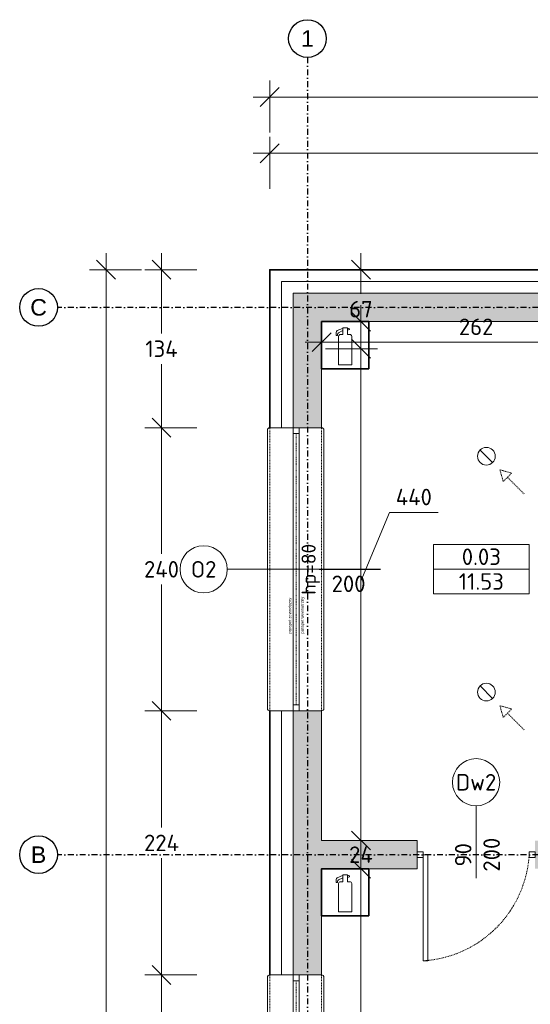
# Model space of a CAD drawing. Header units: millimetres. Extents: x -6697 to 21546, y -3389 to 18959.
# Tile 43 of 153: x 2213 to 2646, y 3245 to 4080. Entities that reach past the tile are written whole.
import ezdxf
from ezdxf.enums import TextEntityAlignment as Align

# ---------------------------------------------------------------- set-up
doc = ezdxf.new("R2010")
doc.units = ezdxf.units.MM
for name, pattern in [('0.5_0.5', [1, 0.5, -0.5]), ('DASHDOT', [1, 0.5, -0.25, 0, -0.25]), ('JIS_02_0.7', [1.35, 0.75, -0.6])]:
    doc.linetypes.add(name, pattern=pattern)
doc.layers.add('def', color=7, linetype='Continuous', plot=False)
doc.layers.add('pomocnicze', color=6, linetype='Continuous', plot=False)
for name, color, linetype, lineweight in [('elewacja_projektowana', 7, 'Continuous', 5), ('KOLORYSTYKA', 7, 'Continuous', 5), ('sciany_wew', 7, 'Continuous', 18), ('sciany_zew', 7, 'Continuous', 35), ('stolarka_mysz_drzwi', 7, 'Continuous', 5), ('stolarka_mysz_drzwi_opisy', 7, 'Continuous', 5), ('stolarka_mysz_okna', 7, 'Continuous', 5), ('stolarka_mysz_okna_opisy', 7, 'Continuous', 5), ('tabelki_pomieszczen', 7, 'Continuous', 9), ('wentylacja', 7, 'Continuous', 9)]:
    doc.layers.add(name, color=color, linetype=linetype, lineweight=lineweight)
doc.layers.add('opisy', color=7, linetype='Continuous')
doc.layers.add('pomocnicza', color=6, linetype='Continuous', lineweight=20, plot=False)
doc.layers.add('ppoz', color=7, linetype='Continuous', lineweight=35, true_color=0xdb0000)
doc.layers.add('wymiary', color=7, linetype='Continuous', lineweight=5, true_color=0x666666)
doc.styles.add('ISO', font='isocpeur.ttf')
doc.styles.get("Standard").update_dxf_attribs({"font": 'arial.ttf'})
doc.linetypes.add('GRADZINOWANIE', pattern='A,0.00254,-2.54,[134,ltypeshp.shx,S=2.54,R=0,X=-2.54,Y=0],-5.08,[134,ltypeshp.shx,S=2.54,R=180,X=2.54,Y=0],-2.54', length=10.16254)
doc.dimstyles.new('Ł_G 1-100', dxfattribs={"dimtxt": 14, "dimasz": 16, "dimexe": 14, "dimexo": 2, "dimgap": 6, "dimtad": 1, "dimtih": 1, "dimtoh": 1, "dimdec": 0, "dimrnd": 0.5, "dimzin": 1, "dimdsep": 46, "dimtxsty": 'ISO', "dimblk": 'OBLIQUE', "dimcen": 0, "dimdle": 14, "dimclrd": 256, "dimclre": 256, "dimclrt": 7, "dimazin": 0, "dimtfac": 1, "dimtdec": 0, "dimtix": 1, "dimtmove": 0, "dimatfit": 2, "dimfxl": 30, "dimfxlon": 1, "dimlwd": -1, "dimlwe": -1, "dimarcsym": 2})

# ---------------------------------------------------------------- blocks, each defined once
blk = doc.blocks.new('gasnica1')
blk.add_lwpolyline([(0, 0), (-40, 0), (-40, 40), (0, 40)], close=True)
at = {"lineweight": 15}
blk.add_lwpolyline([(-21.92, 34.29), (-22.41, 34.29), (-26.78, 32.32, 0.295076), (-27.72, 30.86), (-27.72, 28.27), (-26.51, 28.27), (-26.51, 29.14, -0.285357), (-25.62, 30.58), (-22.49, 32.12), (-22.4, 32.12, -0.414214), (-21.92, 31.64)], format="xyb", dxfattribs=at)
blk.add_lwpolyline([(-25.6, 3.48), (-20, 3.48), (-14.4, 3.48), (-14.4, 27.48, 0.414214), (-16, 29.08), (-18.08, 29.08), (-18.08, 34.84), (-20, 34.84), (-21.92, 34.84), (-21.92, 29.08), (-24, 29.08, 0.414214), (-25.6, 27.48)], format="xyb", close=True, dxfattribs=at)
blk.add_lwpolyline([(-18.08, 32.98), (-17.18, 32.98), (-16.35, 33.31), (-16.35, 33.63), (-16.35, 33.96), (-17.18, 34.29), (-18.08, 34.29)], dxfattribs=at)
blk = doc.blocks.new('*U54')
at = {"layer": 'stolarka_mysz_drzwi'}
for points in [[(-9, 0), (-9, 90), (-5, 90), (-5, 0)], [(-95, -2.5), (-100, -2.5), (-100, 2.5), (-95, 2.5)], [(0, -2.5), (-5, -2.5), (-5, 2.5), (0, 2.5)]]:
    blk.add_lwpolyline(points, close=True, dxfattribs=at)
at = {"layer": 'stolarka_mysz_drzwi', "linetype": 'JIS_02_0.7'}
blk.add_arc((0.76, -5.76), 95.93, 93.4421, 176.5579, dxfattribs=at)
at = {"layer": 'stolarka_mysz_drzwi_opisy'}
blk.add_lwpolyline([(-50, 20), (-50, -41.41)], dxfattribs=at)
blk.add_circle((-50, -61.41), 20, dxfattribs=at)
at = {"style": 'ISO', "flags": 9}
for tag, p in [('MATERIAL', (167.97, -34.59)), ('KOLOR_DRZWI', (168.38, -55.85)), ('WYPELNIENIE_DRZWI', (168.01, -77.63))]:
    blk.add_attdef(tag, p, '', height=14, dxfattribs=at)
at = {"layer": 'stolarka_mysz_drzwi_opisy', "style": 'ISO', "flags": 8}
for tag, rotation, p in [('WYSOKOSC_DRZWI', 270, (-63.14, 0)), ('NR_DRZWI1', 180, (-50, -61.41))]:
    blk.add_attdef(tag, text='', height=14, rotation=rotation, dxfattribs=at).set_placement(p, align=Align.MIDDLE)
at = {"layer": 'stolarka_mysz_drzwi_opisy', "style": 'ISO'}
blk.add_attdef('SZEROKOSC_DRZWI', text='', height=14, rotation=270, dxfattribs=at).set_placement((-39.06, 0.13), align=Align.MIDDLE)
at = {"layer": 'stolarka_mysz_drzwi_opisy', "color": 1, "true_color": 0xff0000, "style": 'ISO', "flags": 12}
blk.add_attdef('SAMOZAMYKACZ', (-11.12, 28.05), '', height=6, rotation=90, dxfattribs=at)
at = {"layer": 'stolarka_mysz_drzwi_opisy', "style": 'ISO', "flags": 2}
blk.add_attdef('L', text='', height=14, rotation=270, dxfattribs=at).set_placement((-33.95, -25.97), align=Align.TOP_RIGHT)
blk = doc.blocks.new('tabelka_powierzchni')
at = {"layer": 'pomocnicza'}
blk.add_lwpolyline([(0, -42), (81, -42), (81, 0), (0, 0)], close=True, dxfattribs=at)
at = {"layer": 'tabelki_pomieszczen'}
blk.add_lwpolyline([(0, -21), (81, -21)], dxfattribs=at)
at = {"style": 'ISO', "flags": 9}
for tag, p in [('SCIANY_POM', (93.94, -81.34)), ('SUFIT_POM', (96.19, -102.29)), ('POZIOM_POM', (95.24, -125.71))]:
    blk.add_attdef(tag, p, '', height=14, dxfattribs=at)
at = {"layer": 'tabelki_pomieszczen', "style": 'ISO'}
for tag, flags, p in [('NR_POM', 8, (40.5, -10.5)), ('NAZWA_POM', 5, (147.42, -11.09)), ('POW_POM', 8, (40.5, -31.5)), ('POSADZKA_POM', 5, (159.03, -31.37)), ('WYS_POM', 9, (136.17, -51.99))]:
    blk.add_attdef(tag, text='', height=14, dxfattribs=dict(at, flags=flags)).set_placement(p, align=Align.MIDDLE_CENTER)
blk = doc.blocks.new('_Oblique')
at = {"color": 0, "linetype": 'ByBlock', "lineweight": -2}
blk.add_line((-0.5, -0.5), (0.5, 0.5), dxfattribs=at)
blk = doc.blocks.new('*D61')
at = {"layer": 'Defpoints', "color": 0, "transparency": 16777216}
for p in [(2285.92, 3867.56), (2424.7, 3867.56), (2424.7, 2565.56)]:
    blk.add_point(p, dxfattribs=at)
at = {"layer": 'wymiary', "transparency": 16777216}
for p, q in [((2285.92, 3881.56), (2285.92, 3229.56)), ((2315.92, 3867.56), (2271.92, 3867.56)), ((2285.92, 2551.56), (2285.92, 3203.56)), ((2315.92, 2565.56), (2271.92, 2565.56))]:
    blk.add_line(p, q, dxfattribs=at)
at = {"layer": 'wymiary', "transparency": 16777216, "xscale": 16, "yscale": 16, "zscale": 16}
for p, rotation in [((2285.92, 3867.56), 90), ((2285.92, 2565.56), 270)]:
    blk.add_blockref('_Oblique', p, dxfattribs=dict(at, rotation=rotation))
at = {"layer": 'wymiary', "color": 7, "transparency": 16777216, "insert": (2285.92, 3216.56), "char_height": 14, "attachment_point": 5, "style": 'ISO'}
blk.add_mtext('1302', dxfattribs=at)
blk = doc.blocks.new('*D62')
at = {"layer": 'Defpoints', "color": 0, "transparency": 16777216}
for p in [(3512.7, 4014), (2424.7, 3867.56), (3512.7, 3867.56)]:
    blk.add_point(p, dxfattribs=at)
at = {"layer": 'wymiary', "transparency": 16777216}
for p, q in [((2424.7, 3984), (2424.7, 4028)), ((3512.7, 3984), (3512.7, 4028)), ((2410.7, 4014), (3526.7, 4014))]:
    blk.add_line(p, q, dxfattribs=at)
at = {"layer": 'wymiary', "transparency": 16777216, "xscale": 16, "yscale": 16, "zscale": 16, "rotation": 180}
blk.add_blockref('_Oblique', (2424.7, 4014), dxfattribs=at)
at = {"layer": 'wymiary', "transparency": 16777216, "xscale": 16, "yscale": 16, "zscale": 16}
blk.add_blockref('_Oblique', (3512.7, 4014), dxfattribs=at)
at = {"layer": 'wymiary', "color": 7, "transparency": 16777216, "insert": (2968.7, 4027), "char_height": 14, "attachment_point": 5, "style": 'ISO'}
blk.add_mtext('1088', dxfattribs=at)
blk = doc.blocks.new('*U73')
at = {"layer": 'pomocnicze'}
blk.add_lwpolyline([(19.5, 120), (71.5, 120)], dxfattribs=at)
at = {"layer": 'stolarka_mysz_okna'}
for points in [[(-24.5, 2), (-24.5, 238)], [(-2.5, 5), (-2.5, 235)], [(2.5, 5), (2.5, 235)], [(23.5, 2), (23.5, 238)]]:
    blk.add_lwpolyline(points, dxfattribs=at)
at = {"layer": 'stolarka_mysz_okna', "linetype": 'JIS_02_0.7'}
for points in [[(-22.5, 0), (-22.5, 240)], [(21.5, 0), (21.5, 240)]]:
    blk.add_lwpolyline(points, dxfattribs=at)
at = {"layer": 'stolarka_mysz_okna'}
for points in [[(2.5, 235), (2.5, 240), (-2.5, 240), (-2.5, 235)], [(2.5, 0), (2.5, 5), (-2.5, 5), (-2.5, 0)]]:
    blk.add_lwpolyline(points, close=True, dxfattribs=at)
at = {"layer": 'stolarka_mysz_okna', "linetype": '0.5_0.5'}
blk.add_lwpolyline([(0, 235), (0, 5)], dxfattribs=at)
at = {"layer": 'stolarka_mysz_okna'}
for centre, start, end in [((-22.5, 238), 90, 180), ((21.5, 238), 0, 90), ((-22.5, 2), 180, 270), ((21.5, 2), 270, 0)]:
    blk.add_arc(centre, 2, start, end, dxfattribs=at)
at = {"layer": 'stolarka_mysz_okna_opisy'}
blk.add_lwpolyline([(-58.5, 120), (71.5, 120)], dxfattribs=at)
blk.add_circle((-78.5, 120), 20, dxfattribs=at)
at = {"style": 'ISO', "flags": 9}
for tag, p in [('KLASA_ODPORNOSCI', (162.72, -22.48)), ('MATERIAL', (162.72, -49.59)), ('KOLOR_OKNA', (163.12, -72.43))]:
    blk.add_attdef(tag, p, '', height=14, dxfattribs=at)
at = {"layer": 'def', "color": 9, "true_color": 0xc7c8ca, "char_height": 2.5, "attachment_point": 1, "rotation": 90}
for s, insert in [('parapet zewnetrzny', (-6.79, 65.43)), ('parapet wewnetrzny', (3.83, 65.43))]:
    blk.add_mtext_dynamic_manual_height_columns(s, width=37.1302, gutter_width=12.5, heights=[0], dxfattribs=dict(at, insert=insert))
at = {"layer": 'stolarka_mysz_okna_opisy', "style": 'ISO', "flags": 8}
blk.add_attdef('HP_PARAPETU', text='', height=12, rotation=90, dxfattribs=at).set_placement((16.47, 120), align=Align.CENTER)
at = {"layer": 'stolarka_mysz_okna_opisy', "style": 'ISO'}
for tag, flags, p in [('SZEROKOSC_OKNA', 2, (44.14, 123.73)), ('WYSOKOSC_OKNA', 12, (44.37, 100.68))]:
    blk.add_attdef(tag, text='', height=14, dxfattribs=dict(at, flags=flags)).set_placement(p, align=Align.CENTER)
at = {"layer": 'stolarka_mysz_okna_opisy', "style": 'ISO', "flags": 8}
blk.add_attdef('NR_OKNA', text='', height=14, dxfattribs=at).set_placement((-78.5, 120), align=Align.MIDDLE)
blk = doc.blocks.new('*D76')
at = {"layer": 'Defpoints', "color": 0, "transparency": 16777216}
for p in [(2424.7, 3867.56), (2332.94, 3733.56), (2424.7, 3733.56)]:
    blk.add_point(p, dxfattribs=at)
at = {"layer": 'wymiary', "transparency": 16777216}
for p, q in [((2332.94, 3881.56), (2332.94, 3813.56)), ((2362.94, 3867.56), (2318.94, 3867.56)), ((2332.94, 3719.56), (2332.94, 3787.56)), ((2362.94, 3733.56), (2318.94, 3733.56))]:
    blk.add_line(p, q, dxfattribs=at)
at = {"layer": 'wymiary', "transparency": 16777216, "xscale": 16, "yscale": 16, "zscale": 16}
for p, rotation in [((2332.94, 3867.56), 90), ((2332.94, 3733.56), 270)]:
    blk.add_blockref('_Oblique', p, dxfattribs=dict(at, rotation=rotation))
at = {"layer": 'wymiary', "color": 7, "transparency": 16777216, "insert": (2332.94, 3800.56), "char_height": 14, "attachment_point": 5, "style": 'ISO'}
blk.add_mtext('134', dxfattribs=at)
blk = doc.blocks.new('*D77')
at = {"layer": 'Defpoints', "color": 0, "transparency": 16777216}
for p in [(2424.7, 3733.56), (2332.94, 3493.56), (2424.7, 3493.56)]:
    blk.add_point(p, dxfattribs=at)
at = {"layer": 'wymiary', "transparency": 16777216}
for p, q in [((2332.94, 3747.56), (2332.94, 3626.56)), ((2362.94, 3733.56), (2318.94, 3733.56)), ((2332.94, 3479.56), (2332.94, 3600.56)), ((2362.94, 3493.56), (2318.94, 3493.56))]:
    blk.add_line(p, q, dxfattribs=at)
at = {"layer": 'wymiary', "transparency": 16777216, "xscale": 16, "yscale": 16, "zscale": 16}
for p, rotation in [((2332.94, 3733.56), 90), ((2332.94, 3493.56), 270)]:
    blk.add_blockref('_Oblique', p, dxfattribs=dict(at, rotation=rotation))
at = {"layer": 'wymiary', "color": 7, "transparency": 16777216, "insert": (2332.94, 3613.56), "char_height": 14, "attachment_point": 5, "style": 'ISO'}
blk.add_mtext('240', dxfattribs=at)
blk = doc.blocks.new('*D78')
at = {"layer": 'Defpoints', "color": 0, "transparency": 16777216}
for p in [(2424.7, 3493.56), (2332.94, 3269.56), (2424.7, 3269.56)]:
    blk.add_point(p, dxfattribs=at)
at = {"layer": 'wymiary', "transparency": 16777216}
for p, q in [((2332.94, 3507.56), (2332.94, 3394.56)), ((2362.94, 3493.56), (2318.94, 3493.56)), ((2332.94, 3255.56), (2332.94, 3368.56)), ((2362.94, 3269.56), (2318.94, 3269.56))]:
    blk.add_line(p, q, dxfattribs=at)
at = {"layer": 'wymiary', "transparency": 16777216, "xscale": 16, "yscale": 16, "zscale": 16}
for p, rotation in [((2332.94, 3493.56), 90), ((2332.94, 3269.56), 270)]:
    blk.add_blockref('_Oblique', p, dxfattribs=dict(at, rotation=rotation))
at = {"layer": 'wymiary', "color": 7, "transparency": 16777216, "insert": (2332.94, 3381.56), "char_height": 14, "attachment_point": 5, "style": 'ISO'}
blk.add_mtext('224', dxfattribs=at)
blk = doc.blocks.new('*D79')
at = {"layer": 'Defpoints', "color": 0, "transparency": 16777216}
for p in [(2424.7, 3269.56), (2332.94, 3029.56), (2424.7, 3029.56)]:
    blk.add_point(p, dxfattribs=at)
at = {"layer": 'wymiary', "transparency": 16777216}
for p, q in [((2332.94, 3283.56), (2332.94, 3162.56)), ((2362.94, 3269.56), (2318.94, 3269.56)), ((2332.94, 3015.56), (2332.94, 3136.56)), ((2362.94, 3029.56), (2318.94, 3029.56))]:
    blk.add_line(p, q, dxfattribs=at)
at = {"layer": 'wymiary', "transparency": 16777216, "xscale": 16, "yscale": 16, "zscale": 16}
for p, rotation in [((2332.94, 3269.56), 90), ((2332.94, 3029.56), 270)]:
    blk.add_blockref('_Oblique', p, dxfattribs=dict(at, rotation=rotation))
at = {"layer": 'wymiary', "color": 7, "transparency": 16777216, "insert": (2332.94, 3149.56), "char_height": 14, "attachment_point": 5, "style": 'ISO'}
blk.add_mtext('240', dxfattribs=at)
blk = doc.blocks.new('*D83')
at = {"layer": 'Defpoints', "color": 0, "transparency": 16777216}
for p in [(3171.7, 3966.28), (2424.7, 3867.56), (3171.7, 3867.56)]:
    blk.add_point(p, dxfattribs=at)
at = {"layer": 'wymiary', "transparency": 16777216}
for p, q in [((2424.7, 3936.28), (2424.7, 3980.28)), ((3171.7, 3936.28), (3171.7, 3980.28)), ((2410.7, 3966.28), (3185.7, 3966.28))]:
    blk.add_line(p, q, dxfattribs=at)
at = {"layer": 'wymiary', "transparency": 16777216, "xscale": 16, "yscale": 16, "zscale": 16, "rotation": 180}
blk.add_blockref('_Oblique', (2424.7, 3966.28), dxfattribs=at)
at = {"layer": 'wymiary', "transparency": 16777216, "xscale": 16, "yscale": 16, "zscale": 16}
blk.add_blockref('_Oblique', (3171.7, 3966.28), dxfattribs=at)
at = {"layer": 'wymiary', "color": 7, "transparency": 16777216, "insert": (2798.2, 3979.28), "char_height": 14, "attachment_point": 5, "style": 'ISO'}
blk.add_mtext('747', dxfattribs=at)
blk = doc.blocks.new('*D117')
at = {"layer": 'Defpoints', "color": 0, "transparency": 16777216}
for p in [(2468.7, 3823.56), (2730.7, 3823.56), (2468.7, 3806.15)]:
    blk.add_point(p, dxfattribs=at)
at = {"layer": 'wymiary', "transparency": 16777216}
for p, q in [((2468.7, 3821.56), (2468.7, 3792.15)), ((2730.7, 3821.56), (2730.7, 3792.15)), ((2744.7, 3806.15), (2454.7, 3806.15))]:
    blk.add_line(p, q, dxfattribs=at)
at = {"layer": 'wymiary', "transparency": 16777216, "xscale": 16, "yscale": 16, "zscale": 16, "rotation": 180}
blk.add_blockref('_Oblique', (2468.7, 3806.15), dxfattribs=at)
at = {"layer": 'wymiary', "transparency": 16777216, "xscale": 16, "yscale": 16, "zscale": 16}
blk.add_blockref('_Oblique', (2730.7, 3806.15), dxfattribs=at)
at = {"layer": 'wymiary', "color": 7, "transparency": 16777216, "insert": (2599.7, 3819.15), "char_height": 14, "attachment_point": 5, "style": 'ISO'}
blk.add_mtext('262', dxfattribs=at)
blk = doc.blocks.new('*D118')
at = {"layer": 'Defpoints', "color": 0, "transparency": 16777216}
for p in [(2424.7, 3867.56), (2424.7, 3800.56), (2502.04, 3800.56)]:
    blk.add_point(p, dxfattribs=at)
at = {"layer": 'wymiary', "transparency": 16777216}
for p, q in [((2502.04, 3881.56), (2502.04, 3847.06)), ((2472.04, 3867.56), (2516.04, 3867.56)), ((2502.04, 3786.56), (2502.04, 3821.06)), ((2472.04, 3800.56), (2516.04, 3800.56))]:
    blk.add_line(p, q, dxfattribs=at)
at = {"layer": 'wymiary', "transparency": 16777216, "xscale": 16, "yscale": 16, "zscale": 16}
for p, rotation in [((2502.04, 3867.56), 90), ((2502.04, 3800.56), 270)]:
    blk.add_blockref('_Oblique', p, dxfattribs=dict(at, rotation=rotation))
at = {"layer": 'wymiary', "color": 7, "transparency": 16777216, "insert": (2502.04, 3834.06), "char_height": 14, "attachment_point": 5, "style": 'ISO'}
blk.add_mtext('67', dxfattribs=at)
blk = doc.blocks.new('*D119')
at = {"layer": 'Defpoints', "color": 0, "transparency": 16777216}
for p in [(2424.7, 3823.56), (2468.7, 3383.56), (2502.04, 3383.56)]:
    blk.add_point(p, dxfattribs=at)
at = {"layer": 'wymiary', "transparency": 16777216}
for p, q in [((2502.04, 3837.56), (2502.04, 3369.56)), ((2472.04, 3823.56), (2516.04, 3823.56)), ((2502.04, 3603.56), (2526.2, 3661.83)), ((2526.2, 3661.83), (2567.6, 3661.83)), ((2472.04, 3383.56), (2516.04, 3383.56))]:
    blk.add_line(p, q, dxfattribs=at)
at = {"layer": 'wymiary', "transparency": 16777216, "xscale": 16, "yscale": 16, "zscale": 16}
for p, rotation in [((2502.04, 3823.56), 90), ((2502.04, 3383.56), 270)]:
    blk.add_blockref('_Oblique', p, dxfattribs=dict(at, rotation=rotation))
at = {"layer": 'wymiary', "color": 7, "transparency": 16777216, "insert": (2546.9, 3674.83), "char_height": 14, "attachment_point": 5, "style": 'ISO'}
blk.add_mtext('440', dxfattribs=at)
blk = doc.blocks.new('*D120')
at = {"layer": 'Defpoints', "color": 0, "transparency": 16777216}
for p in [(2468.7, 3383.56), (2468.7, 3359.56), (2502.04, 3359.56)]:
    blk.add_point(p, dxfattribs=at)
at = {"layer": 'wymiary', "transparency": 16777216}
for p, q in [((2502.04, 3383.56), (2502.04, 3399.56)), ((2472.04, 3383.56), (2516.04, 3383.56)), ((2502.04, 3383.56), (2502.04, 3359.56)), ((2472.04, 3359.56), (2516.04, 3359.56)), ((2502.04, 3359.56), (2502.04, 3343.56))]:
    blk.add_line(p, q, dxfattribs=at)
at = {"layer": 'wymiary', "transparency": 16777216, "xscale": 16, "yscale": 16, "zscale": 16}
for p, rotation in [((2502.04, 3383.56), 270), ((2502.04, 3359.56), 90)]:
    blk.add_blockref('_Oblique', p, dxfattribs=dict(at, rotation=rotation))
at = {"layer": 'wymiary', "color": 7, "transparency": 16777216, "insert": (2502.04, 3371.56), "char_height": 14, "attachment_point": 5, "style": 'ISO'}
blk.add_mtext('24', dxfattribs=at)
blk = doc.blocks.new('*D121')
at = {"layer": 'Defpoints', "color": 0, "transparency": 16777216}
for p in [(2468.7, 3359.56), (2468.7, 2609.56), (2502.04, 2609.56)]:
    blk.add_point(p, dxfattribs=at)
at = {"layer": 'wymiary', "transparency": 16777216}
for p, q in [((2502.04, 3373.56), (2502.04, 2997.56)), ((2472.04, 3359.56), (2516.04, 3359.56)), ((2502.04, 2595.56), (2502.04, 2971.56)), ((2472.04, 2609.56), (2516.04, 2609.56))]:
    blk.add_line(p, q, dxfattribs=at)
at = {"layer": 'wymiary', "transparency": 16777216, "xscale": 16, "yscale": 16, "zscale": 16}
for p, rotation in [((2502.04, 3359.56), 90), ((2502.04, 2609.56), 270)]:
    blk.add_blockref('_Oblique', p, dxfattribs=dict(at, rotation=rotation))
at = {"layer": 'wymiary', "color": 7, "transparency": 16777216, "insert": (2502.04, 2984.56), "char_height": 14, "attachment_point": 5, "style": 'ISO'}
blk.add_mtext('750', dxfattribs=at)
blk = doc.blocks.new('kierunekwentylacji')
at = {"layer": 'wentylacja', "linetype": '0.5_0.5'}
blk.add_lwpolyline([(29, 0), (9, 0), (9, 5), (0, 0), (9, -5), (9, 0)], dxfattribs=at)
blk = doc.blocks.new('went')
at = {"layer": 'wentylacja'}
blk.add_lwpolyline([(-5.3, 5.3), (5.3, -5.3)], dxfattribs=at)
blk.add_circle((0, 0), 7.5, dxfattribs=at)
at = {"layer": 'wentylacja', "xscale": -1, "rotation": 134.9999999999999}
blk.add_blockref('kierunekwentylacji', (11.5, -11.5), dxfattribs=at)

msp = doc.modelspace()

# ---------------------------------------------------------------- hatches: boundary and pattern name
at = {"layer": 'KOLORYSTYKA'}
h = msp.add_hatch(dxfattribs=at)
h.set_pattern_fill('CONCRETE', color=256, scale=5, pattern_type=2)
h.set_pattern_definition([(50, (0, 0), (35.86301, -3.1376), [3.75, -41.25]), (355, (0, 0), (-6.93757, 37.6096), [3, -33]), (100.4514, (2.99, -0.26), (28.92547, 34.47198), [3.187, -35.0571]), (46.1842, (0, 10), (53.36205, -8.27595), [5.625, -61.875]), (96.6356, (4.447, 9.31), (46.73314, 48.7059), [4.7805, -52.58565]), (351.1842, (0, 10), (46.7331, 48.70593), [4.5, -49.5]), (21, (5, 7.5), (29.84535, -20.13094), [3.75, -41.25]), (326, (5, 7.5), (12.16577, 36.2575), [3, -33]), (71.4514, (7.487, 5.822), (42.01113, 16.12652), [3.187, -35.0571]), (37.5, (0, 0), (0.607993, 16.644693), [0, -32.6, 0, -33.5, 0, -33.125]), (7.5, (0, 0), (13.153477, 19.720586), [0, -19.1, 0, -31.85, 0, -12.625]), (327.5, (-11.15, 0), (26.691122, -1.127744), [0, -12.5, 0, -39, 0, -51.75]), (317.5, (-16.15, 0), (29.15931, 5.00525), [0, -16.25, 0, -25.9, 0, -36.75])])
h.paths.add_polyline_path([(2842.7, 3383.56), (2742.7, 3383.56), (2742.7, 3408.56), (2730.7, 3408.56), (2730.7, 3398.56), (2730.7, 3383.56), (2649.7, 3383.56), (2649.7, 3359.56), (2842.7, 3359.56)], flags=17)
h.paths.add_polyline_path([(3492.7, 3783.56), (3492.7, 3847.56), (3271.7, 3847.56), (3271.7, 3823.56), (3281.7, 3823.56), (3336.7, 3823.56), (3336.7, 3545.56), (3331.7, 3545.56), (3331.7, 3533.56), (3336.7, 3533.56), (3358.7, 3533.56), (3358.7, 3545.56), (3348.7, 3545.56), (3348.7, 3823.56), (3468.7, 3823.56), (3468.7, 3545.56), (3458.7, 3545.56), (3458.7, 3533.56), (3468.7, 3533.56), (3468.7, 3526.06), (3492.7, 3526.06)])
h.paths.add_polyline_path([(3472, 3387.42), (3508.4, 3387.42), (3508.4, 3408.42), (3472, 3408.42)], flags=9)
h.paths.add_polyline_path([(3492.7, 2699.56), (3468.7, 2699.56), (3468.7, 2609.56), (2763.7, 2609.56), (2763.7, 2585.56), (3492.7, 2585.56)])
h.paths.add_polyline_path([(3468.7, 3269.56), (3492.7, 3269.56), (3492.7, 3391.06), (3468.7, 3391.06), (3468.7, 3383.56), (3336.7, 3383.56), (3336.7, 3359.56), (3468.7, 3359.56)])
h.paths.add_polyline_path([(3492.7, 3029.56), (3468.7, 3029.56), (3468.7, 2939.56), (3492.7, 2939.56)])
h.paths.add_polyline_path([(2468.7, 2699.56), (2444.7, 2699.56), (2444.7, 2585.56), (2628.7, 2585.56), (2628.7, 2609.56), (2468.7, 2609.56)])
h.paths.add_polyline_path([(2468.7, 3029.56), (2444.7, 3029.56), (2444.7, 2939.56), (2468.7, 2939.56)])
h.paths.add_polyline_path([(2444.7, 3733.56), (2468.7, 3733.56), (2468.7, 3823.56), (2730.7, 3823.56), (2730.7, 3673.56), (2730.7, 3508.56), (2742.7, 3508.56), (2742.7, 3518.56), (2742.7, 3533.56), (2837.7, 3533.56), (2837.7, 3545.56), (2827.7, 3545.56), (2742.7, 3545.56), (2742.7, 3557.56), (2742.7, 3823.56), (2962.7, 3823.56), (2962.7, 3545.56), (2952.7, 3545.56), (2952.7, 3533.56), (2984.7, 3533.56), (2994.7, 3533.56), (2994.7, 3545.56), (2974.7, 3545.56), (2974.7, 3664.56), (2997.2, 3664.56), (2997.2, 3676.56), (2974.7, 3676.56), (2974.7, 3823.56), (3104.7, 3823.56), (3104.7, 3676.56), (3097.2, 3676.56), (3097.2, 3664.56), (3104.7, 3664.56), (3104.7, 3545.56), (3094.7, 3545.56), (3094.7, 3533.56), (3120.7, 3533.56), (3120.7, 3545.56), (3116.7, 3545.56), (3116.7, 3615.56), (3214.7, 3615.56), (3214.7, 3545.56), (3210.7, 3545.56), (3210.7, 3533.56), (3231.7, 3533.56), (3231.7, 3545.56), (3226.7, 3545.56), (3226.7, 3627.56), (3116.7, 3627.56), (3116.7, 3823.56), (3171.7, 3823.56), (3171.7, 3847.56), (3161.7, 3847.56), (2468.7, 3847.56), (2444.7, 3847.56)])
h.paths.add_polyline_path([(2468.7, 3493.56), (2444.7, 3493.56), (2444.7, 3269.56), (2468.7, 3269.56), (2468.7, 3359.56), (2549.7, 3359.56), (2549.7, 3383.56), (2468.7, 3383.56)])

# ---------------------------------------------------------------- linework, layer by layer
at = {"layer": 'elewacja_projektowana', "linetype": 'GRADZINOWANIE', "ltscale": 0.09}
for points in [[(3171.7, 3857.56), (2468.7, 3857.56), (2434.7, 3857.56), (2434.7, 3733.56)], [(2434.7, 3493.56), (2434.7, 3383.56)], [(2434.7, 3269.56), (2434.7, 3383.56)]]:
    msp.add_lwpolyline(points, dxfattribs=at)
at = {"layer": 'opisy', "linetype": 'DASHDOT', "ltscale": 10}
for points in [[(2456.7, 4047.56), (2456.7, 2385.56), (2456.7, 2385.56)], [(3692.7, 3835.56), (2244.7, 3835.56), (2244.7, 3835.56)], [(3692.7, 3371.56), (2244.7, 3371.56), (2244.7, 3371.56)]]:
    msp.add_lwpolyline(points, dxfattribs=at)
at = {"layer": 'opisy'}
for centre in [(2456.7, 4063.56), (2228.7, 3835.56), (2228.7, 3371.56)]:
    msp.add_circle(centre, 16, dxfattribs=at)
at = {"layer": 'sciany_wew'}
for points in [[(3171.7, 3847.56), (2468.7, 3847.56), (2444.7, 3847.56), (2444.7, 3383.56)], [(2468.7, 3733.56), (2468.7, 3823.56), (2730.7, 3823.56), (2730.7, 3508.56)], [(2468.7, 3733.56), (2424.7, 3733.56)], [(2468.7, 3493.56), (2424.7, 3493.56)], [(2468.7, 3383.56), (2468.7, 3493.56)], [(2628.7, 2585.56), (2444.7, 2585.56), (2444.7, 3383.56)], [(2468.7, 3383.56), (2549.7, 3383.56)], [(2549.7, 3383.56), (2549.7, 3359.56)], [(2468.7, 3269.56), (2468.7, 3359.56), (2549.7, 3359.56)], [(2468.7, 3269.56), (2424.7, 3269.56)]]:
    msp.add_lwpolyline(points, dxfattribs=at)
at = {"layer": 'sciany_zew'}
for points in [[(3171.7, 3867.56), (2468.7, 3867.56), (2424.7, 3867.56), (2424.7, 3733.56)], [(2424.7, 3493.56), (2424.7, 3383.56)], [(2424.7, 3269.56), (2424.7, 3383.56)]]:
    msp.add_lwpolyline(points, dxfattribs=at)

# ---------------------------------------------------------------- block references
ref = msp.add_blockref('tabelka_powierzchni', (2563.62, 3634.69))
ref.add_attrib('NR_POM', '0.03', dxfattribs={"layer": 'tabelki_pomieszczen', "height": 14, "style": 'ISO'}).set_placement((2604.12, 3624.19), align=Align.MIDDLE_CENTER)
ref.add_attrib('POW_POM', '11.53', dxfattribs={"layer": 'tabelki_pomieszczen', "height": 14, "style": 'ISO'}).set_placement((2604.12, 3603.19), align=Align.MIDDLE_CENTER)
at = {"layer": 'ppoz'}
for p in [(2508.7, 3783.56), (2508.7, 3319.56)]:
    msp.add_blockref('gasnica1', p, dxfattribs=at)
at = {"layer": 'sciany_wew'}
ref = msp.add_blockref('*U54', (2549.7, 3371.56), dxfattribs=dict(at, rotation=180))
ref.add_attrib('SZEROKOSC_DRZWI', '90', dxfattribs={"layer": 'stolarka_mysz_drzwi_opisy', "height": 14, "rotation": 90, "style": 'ISO'}).set_placement((2588.76, 3371.43), align=Align.MIDDLE)
ref.add_attrib('WYSOKOSC_DRZWI', '200', dxfattribs={"layer": 'stolarka_mysz_drzwi_opisy', "height": 14, "rotation": 90, "style": 'ISO'}).set_placement((2612.84, 3371.56), align=Align.MIDDLE)
ref.add_attrib('NR_DRZWI1', 'Dw2', dxfattribs={"layer": 'stolarka_mysz_drzwi_opisy', "height": 14, "style": 'ISO'}).set_placement((2599.7, 3432.97), align=Align.MIDDLE)
at = {"layer": 'sciany_zew'}
for p in [(2608.4, 3709.39), (2608.4, 3509.39)]:
    msp.add_blockref('went', p, dxfattribs=at)
at = {"layer": 'stolarka_mysz_okna'}
ref = msp.add_blockref('*U73', (2447.2, 3493.56), dxfattribs=at)
ref.add_attrib('NR_OKNA', 'O2', dxfattribs={"layer": 'stolarka_mysz_okna_opisy', "height": 14, "style": 'ISO'}).set_placement((2368.7, 3613.56), align=Align.MIDDLE)
ref.add_attrib('WYSOKOSC_OKNA', '200', dxfattribs={"layer": 'stolarka_mysz_okna_opisy', "height": 14, "style": 'ISO'}).set_placement((2491.57, 3594.24), align=Align.CENTER)
ref.add_attrib('HP_PARAPETU', 'hp=80', dxfattribs={"layer": 'stolarka_mysz_okna_opisy', "height": 12, "rotation": 90, "style": 'ISO'}).set_placement((2463.67, 3613.56), align=Align.CENTER)
ref = msp.add_blockref('*U73', (2447.2, 3029.56), dxfattribs=at)
ref.add_attrib('NR_OKNA', 'O1', dxfattribs={"layer": 'stolarka_mysz_okna_opisy', "height": 14, "style": 'ISO'}).set_placement((2368.7, 3149.56), align=Align.MIDDLE)
ref.add_attrib('WYSOKOSC_OKNA', '230', dxfattribs={"layer": 'stolarka_mysz_okna_opisy', "height": 14, "style": 'ISO'}).set_placement((2491.57, 3130.24), align=Align.CENTER)
ref.add_attrib('HP_PARAPETU', 'hp=50', dxfattribs={"layer": 'stolarka_mysz_okna_opisy', "height": 12, "rotation": 90, "style": 'ISO'}).set_placement((2463.67, 3149.56), align=Align.CENTER)

# ---------------------------------------------------------------- texts
at = {"layer": 'opisy', "char_height": 14, "attachment_point": 5}
for s, heights, insert in [('1', [0], (2456.7, 4063.56)), ('C', [14.23], (2228.7, 3835.56)), ('B', [0], (2228.7, 3371.56))]:
    msp.add_mtext_dynamic_manual_height_columns(s, width=22.5475, gutter_width=70, heights=heights, dxfattribs=dict(at, insert=insert))

# ---------------------------------------------------------------- dimensions: what is measured, and where the dimension line sits
at = {"layer": 'wymiary'}
for p2, distance, picture, middle in [((3512.7, 3867.56), 146.43, '*D62', (2968.7, 4027)), ((3171.7, 3867.56), 98.72, '*D83', (2798.2, 3979.28)), ((2424.7, 3733.56), -91.76, '*D76', (2332.94, 3800.56)), ((2424.7, 3800.56), 77.34, '*D118', (2502.04, 3834.06))]:
    dim = msp.add_aligned_dim(p1=(2424.7, 3867.56), p2=p2, distance=distance, dimstyle='Ł_G 1-100', dxfattribs=at)
    dim.commit()
    dim.dimension.update_dxf_attribs({"geometry": picture, "text_midpoint": middle})
dim = msp.add_linear_dim(base=(2285.92, 3867.56), p1=(2424.7, 2565.56), p2=(2424.7, 3867.56), angle=90, dimstyle='Ł_G 1-100', dxfattribs=at)
dim.commit()
dim.dimension.update_dxf_attribs({"geometry": '*D61', "text_midpoint": (2285.92, 3216.56)})
dim = msp.add_linear_dim(base=(2502.04, 3383.56), p1=(2424.7, 3823.56), p2=(2468.7, 3383.56), angle=90, dimstyle='Ł_G 1-100', override={"dimtmove": 1}, dxfattribs=at)
dim.commit()
dim.dimension.update_dxf_attribs({"geometry": '*D119', "text_midpoint": (2532.2, 3661.83), "dimtype": 160})
dim = msp.add_linear_dim(base=(2468.7, 3806.15), p1=(2730.7, 3823.56), p2=(2468.7, 3823.56), dimstyle='Ł_G 1-100', override={"dimtmove": 1}, dxfattribs=at)
dim.commit()
dim.dimension.update_dxf_attribs({"geometry": '*D117', "text_midpoint": (2599.7, 3819.15)})
for base, p1, p2, picture, middle in [((2332.94, 3493.56), (2424.7, 3733.56), (2424.7, 3493.56), '*D77', (2332.94, 3613.56)), ((2332.94, 3269.56), (2424.7, 3493.56), (2424.7, 3269.56), '*D78', (2332.94, 3381.56)), ((2502.04, 3359.56), (2468.7, 3383.56), (2468.7, 3359.56), '*D120', (2502.04, 3371.56)), ((2502.04, 2609.56), (2468.7, 3359.56), (2468.7, 2609.56), '*D121', (2502.04, 2984.56)), ((2332.94, 3029.56), (2424.7, 3269.56), (2424.7, 3029.56), '*D79', (2332.94, 3149.56))]:
    dim = msp.add_linear_dim(base=base, p1=p1, p2=p2, angle=90, dimstyle='Ł_G 1-100', override={"dimtmove": 1}, dxfattribs=at)
    dim.commit()
    dim.dimension.update_dxf_attribs({"geometry": picture, "text_midpoint": middle})

doc.saveas('drawing.dxf')
